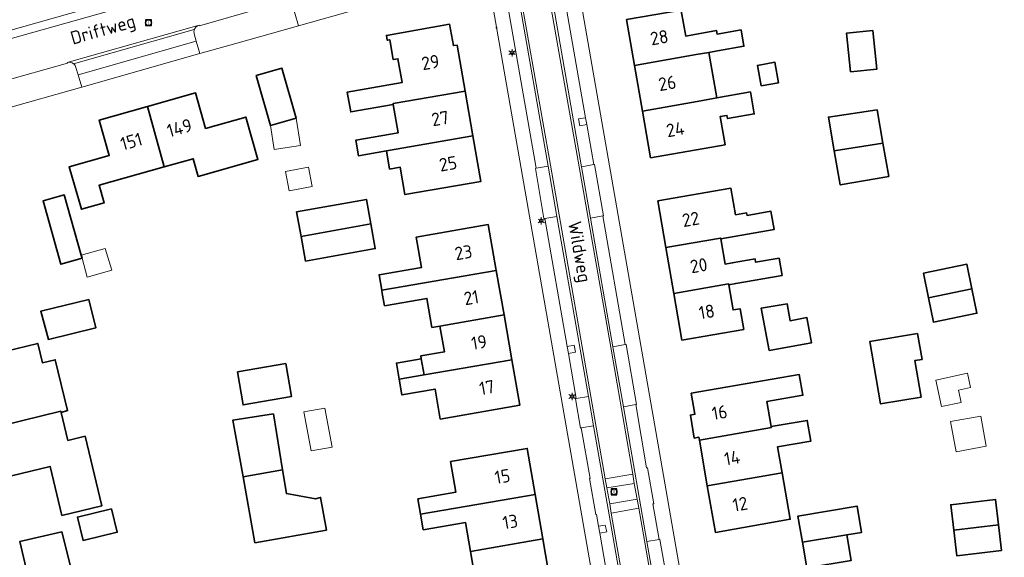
# Model space of a CAD drawing. Header units: metres. Extents: x 140853 to 145288, y 474558 to 480269.
# Tile 203 of 256: x 143404 to 143539, y 478916 to 478990. Entities that reach past the tile are written whole.
import ezdxf
from ezdxf.enums import TextEntityAlignment as Align

# ---------------------------------------------------------------- set-up
doc = ezdxf.new("R2010")
doc.units = ezdxf.units.M
doc.header["$MEASUREMENT"] = 0
for name, color, linetype, lineweight in [('B-WE-GR-GRAS_KRUIDENRIJK-G', 80, 'Continuous', 18), ('B-WE-GR-GROENVOORZIENING-G', 80, 'Continuous', 18), ('B-WE-KL-ET_LS_OV_LICHTMAST-S', 190, 'Continuous', 18), ('B-WE-OG-BEBOUWING-G', 7, 'Continuous', 35), ('B-WE-OG-BEBOUWING_BIJGEBOUW-G', 7, 'Continuous', 18), ('B-WE-OG-BEBOUWING_HUISNUMMER-T18', 10, 'Continuous', 18), ('B-WE-OG-BEBOUWING_STRAATNAAM-T18', 10, 'Continuous', 18), ('B-WE-OG-TERREIN_ERF-G', 7, 'Continuous', 18), ('B-WE-RI-GWA_RIOOLPUT-S', 30, 'Continuous', 18), ('B-WE-VH-GOOT-G', 170, 'Continuous', 18), ('B-WE-VH-VERHARDING_BETONSTRAATSTEEN-G', 252, 'Continuous', 18), ('B-WE-VH-VERHARDING_TEGEL-G', 252, 'Continuous', 18), ('X-XX-XX-ALGEMEEN-S', 7, 'Continuous', 18)]:
    doc.layers.add(name, color=color, linetype=linetype, lineweight=lineweight)
doc.styles.add('NLCS-ISO', font='txt')

# ---------------------------------------------------------------- blocks, each defined once
blk = doc.blocks.new('SIE-WEG_AFVALBAK_TYPE_01')
for radius in [0.25, 0.156]:
    blk.add_circle((0, 0), radius)
blk = doc.blocks.new('B-SIE-WEG_LICHTMAST-SO')
at = {"ltscale": 0.1}
for p, q in [((-1.1, 0.63), (-2.19, 1.27)), ((0, 1.27), (0, 2.53)), ((1.1, 0.63), (2.19, 1.27)), ((-1.1, -0.63), (-2.19, -1.27)), ((0, -1.27), (0, -2.53)), ((1.1, -0.63), (2.19, -1.27))]:
    blk.add_line(p, q, dxfattribs=at)
at = {"flags": 128}
for points in [[(-1.16, 0.5), (1.16, 0.5)], [(-1.16, -0.5), (1.16, -0.5)]]:
    blk.add_lwpolyline(points, dxfattribs=at)
at = {"ltscale": 0.1}
blk.add_circle((0, 0), 1.27, dxfattribs=at)
at = {"style": 'NLCS-ISO'}
blk.add_attdef('TYPE', text='', height=1.8, dxfattribs=at).set_placement((0, 2.53), align=Align.BOTTOM_CENTER)
blk = doc.blocks.new('SRI-PUT_INSPECTIE-SO')
at = {"lineweight": -3, "flags": 128}
blk.add_lwpolyline([(-2, -2), (2, -2), (2, 2), (-2, 2)], close=True, dxfattribs=at)
at = {"lineweight": -3, "ltscale": 1.5}
blk.add_circle((0, 0), 2, dxfattribs=at)
at = {"ltscale": 0.1, "style": 'NLCS-ISO'}
blk.add_text('I', height=2.5, dxfattribs=at).set_placement((0, -0.01), align=Align.MIDDLE_CENTER)

msp = doc.modelspace()

# ---------------------------------------------------------------- linework, layer by layer
at = {"layer": 'B-WE-GR-GRAS_KRUIDENRIJK-G', "ltscale": 0.2, "flags": 128}
msp.add_lwpolyline([(143417.15, 478995.827), (143365.146, 478981.398), (143360.927, 478983.129), (143329.7, 478978.552), (143329.756, 478977.909), (143329.756, 478977.909, 0.008544), (143334.32, 478978.154), (143334.32, 478978.154), (143342.001, 478979.127), (143349.541, 478979.154), (143358.692, 478978.908), (143366.455, 478978.143), (143382.939, 478982.741), (143397.5, 478986.889), (143417.403, 478992.542)], format="xyb", dxfattribs=at)
at = {"layer": 'B-WE-GR-GROENVOORZIENING-G', "ltscale": 0.2, "flags": 128}
for points in [[(143481.294, 478976.354), (143480.353, 478976.2), (143480.507, 478975.26), (143481.466, 478975.44), (143481.294, 478976.354)], [(143478.975, 478944.131), (143479.919, 478944.305), (143479.74, 478945.253), (143478.798, 478945.078), (143478.975, 478944.131)], [(143483.26, 478919.559), (143484.203, 478919.714), (143484.011, 478920.646), (143483.098, 478920.503), (143483.26, 478919.559)]]:
    msp.add_lwpolyline(points, close=True, dxfattribs=at)
at = {"layer": 'B-WE-OG-BEBOUWING-G', "ltscale": 0.2, "flags": 128}
for points in [[(143486.91, 478989.783), (143487.999, 478983.527), (143496.442, 478984.998), (143498.186, 478985.301), (143499.362, 478985.506), (143502.972, 478986.135), (143502.582, 478988.374), (143499.309, 478987.804), (143499.226, 478988.274), (143495.971, 478987.707), (143495.005, 478987.539), (143494.408, 478990.967), (143494.388, 478991.085), (143486.91, 478989.783)], [(143464.838, 478980.019), (143463.751, 478986.275), (143463.241, 478986.226), (143462.721, 478989.15), (143454.075, 478987.613), (143454.19, 478986.963), (143454.527, 478987.023), (143454.996, 478984.324), (143455.646, 478984.437), (143456.214, 478981.168), (143448.726, 478979.868), (143449.195, 478977.168), (143455.003, 478978.177), (143454.981, 478978.306), (143464.838, 478980.019)], [(143517.525, 478982.641), (143521.126, 478982.999), (143520.6, 478988.273), (143516.999, 478987.918), (143517.525, 478982.641)], [(143496.442, 478984.998), (143487.999, 478983.527), (143489.089, 478977.272), (143496.566, 478978.574), (143499.267, 478979.095), (143498.186, 478985.301), (143496.442, 478984.998)], [(143438.229, 478975.295), (143441.737, 478976.305), (143439.77, 478983.138), (143436.262, 478982.128), (143438.229, 478975.295)], [(143505.31, 478980.71), (143507.696, 478981.129), (143507.202, 478983.946), (143504.816, 478983.528), (143505.31, 478980.71)], [(143421.393, 478977.895), (143423.672, 478969.632), (143427.643, 478970.75), (143428.321, 478968.343), (143436.503, 478970.648), (143434.866, 478976.462), (143429.341, 478974.906), (143427.978, 478979.748), (143421.393, 478977.895)], [(143464.838, 478980.019), (143454.981, 478978.306), (143455.003, 478978.177), (143455.679, 478974.285), (143449.87, 478973.276), (143450.238, 478971.158), (143454.082, 478971.826), (143465.904, 478973.88), (143464.838, 478980.019)], [(143499.267, 478979.095), (143496.566, 478978.574), (143489.089, 478977.272), (143490.199, 478970.898), (143500.385, 478972.671), (143499.716, 478976.514), (143500.652, 478976.677), (143500.726, 478976.253), (143504.371, 478976.888), (143503.848, 478979.893), (143499.267, 478979.095)], [(143423.672, 478969.632), (143421.393, 478977.895), (143414.807, 478976.041), (143416.173, 478971.189), (143410.69, 478969.65), (143412.353, 478963.847), (143415.452, 478964.72), (143414.775, 478967.126), (143423.672, 478969.632)], [(143521.991, 478972.888), (143521.199, 478977.441), (143514.528, 478976.45), (143515.334, 478971.815), (143521.991, 478972.888)], [(143454.082, 478971.826), (143454.515, 478969.333), (143455.963, 478969.585), (143456.613, 478965.841), (143466.988, 478967.643), (143465.904, 478973.88), (143454.082, 478971.826)], [(143515.334, 478971.815), (143516.141, 478967.18), (143522.783, 478968.336), (143521.991, 478972.888), (143515.334, 478971.815)], [(143412.444, 478957.14), (143412.324, 478957.566), (143410.002, 478965.813), (143407.109, 478965.019), (143409.557, 478956.327), (143412.444, 478957.14)], [(143499.797, 478959.792), (143507.099, 478961.057), (143506.664, 478963.57), (143503.393, 478963.003), (143503.333, 478963.348), (143501.826, 478963.087), (143501.196, 478966.723), (143491.2, 478964.991), (143492.306, 478958.602), (143499.779, 478959.897), (143499.797, 478959.792)], [(143442.4, 478960.109), (143451.941, 478961.833), (143451.333, 478965.196), (143441.792, 478963.472), (143442.4, 478960.109)], [(143442.4, 478960.109), (143443.007, 478956.746), (143452.548, 478958.47), (143451.941, 478961.833), (143442.4, 478960.109)], [(143469.098, 478955.486), (143468.01, 478961.752), (143458.157, 478960.045), (143458.876, 478955.893), (143453.062, 478954.884), (143453.43, 478952.765), (143469.098, 478955.486)], [(143500.883, 478953.526), (143501.848, 478953.694), (143508.184, 478954.791), (143507.777, 478957.143), (143504.573, 478956.588), (143504.494, 478957.044), (143501.362, 478956.502), (143500.396, 478956.335), (143499.797, 478959.792), (143499.779, 478959.897), (143492.306, 478958.602), (143493.392, 478952.335), (143500.865, 478953.63), (143500.883, 478953.526)], [(143528.204, 478951.747), (143534.152, 478952.965), (143533.476, 478956.32), (143527.53, 478955.085), (143528.204, 478951.747)], [(143453.797, 478950.647), (143459.61, 478951.656), (143460.301, 478947.678), (143461.388, 478947.867), (143470.157, 478949.389), (143469.098, 478955.486), (143453.43, 478952.765), (143453.504, 478952.34), (143453.797, 478950.647)], [(143500.883, 478953.526), (143500.865, 478953.63), (143493.392, 478952.335), (143494.498, 478945.946), (143502.957, 478947.411), (143502.446, 478950.245), (143501.48, 478950.078), (143500.883, 478953.526)], [(143534.152, 478952.965), (143528.204, 478951.747), (143528.877, 478948.409), (143534.829, 478949.61), (143534.152, 478952.965)], [(143413.365, 478951.481), (143406.794, 478949.884), (143407.839, 478946.036), (143414.307, 478947.609), (143413.365, 478951.481)], [(143506.405, 478944.52), (143512.22, 478945.577), (143511.594, 478949.023), (143509.287, 478948.604), (143508.868, 478950.911), (143505.349, 478950.335), (143506.405, 478944.52)], [(143459.219, 478941.185), (143471.219, 478943.269), (143470.157, 478949.389), (143461.388, 478947.867), (143462, 478944.339), (143458.768, 478943.778), (143458.837, 478943.384), (143459.219, 478941.185)], [(143526.717, 478946.865), (143520.184, 478945.74), (143521.662, 478937.211), (143527.199, 478938.165), (143526.342, 478943.142), (143527.329, 478943.312), (143526.717, 478946.865)], [(143409.586, 478936.062), (143410.463, 478936.297), (143408.777, 478943.266), (143407.017, 478942.84), (143406.378, 478945.484), (143400.352, 478944.025), (143400.998, 478941.352), (143397.101, 478940.409), (143398.705, 478933.751), (143398.74, 478933.604), (143409.551, 478936.209), (143409.586, 478936.062)], [(143433.684, 478941.585), (143434.467, 478937.072), (143441.078, 478938.22), (143440.295, 478942.733), (143433.684, 478941.585)], [(143455.82, 478940.595), (143459.219, 478941.185), (143458.837, 478943.384), (143455.438, 478942.794), (143455.82, 478940.595)], [(143471.219, 478943.269), (143459.219, 478941.185), (143455.82, 478940.595), (143456.19, 478938.461), (143460.722, 478939.248), (143461.436, 478935.139), (143472.303, 478937.026), (143471.219, 478943.269)], [(143496.876, 478932.271), (143506.739, 478933.98), (143506.715, 478934.118), (143506.119, 478937.557), (143511.036, 478938.409), (143510.546, 478941.236), (143495.766, 478938.675), (143496.263, 478935.808), (143495.642, 478935.701), (143496.187, 478932.557), (143496.807, 478932.665), (143496.876, 478932.271)], [(143398.705, 478933.751), (143395.779, 478933.046), (143397.449, 478926.112), (143408.075, 478928.672), (143409.691, 478921.964), (143415.145, 478923.279), (143412.854, 478932.786), (143410.511, 478932.222), (143409.586, 478936.062), (143409.551, 478936.209), (143398.74, 478933.604), (143398.705, 478933.751)], [(143439.864, 478928.198), (143438.627, 478935.856), (143433.082, 478934.998), (143434.473, 478927.232), (143439.864, 478928.198)], [(143496.876, 478932.271), (143497.958, 478926.024), (143508.195, 478927.797), (143507.578, 478931.355), (143512.122, 478932.142), (143511.632, 478934.97), (143506.715, 478934.118), (143506.739, 478933.98), (143496.876, 478932.271)], [(143462.839, 478929.33), (143463.564, 478925.131), (143458.381, 478924.236), (143458.748, 478922.117), (143474.425, 478924.824), (143473.334, 478931.142), (143462.839, 478929.33)], [(143439.864, 478928.198), (143434.473, 478927.232), (143436.087, 478918.223), (143445.857, 478919.973), (143445.061, 478924.42), (143444.38, 478924.227), (143440.387, 478924.961), (143439.864, 478928.198)], [(143508.195, 478927.797), (143497.958, 478926.024), (143499.063, 478919.639), (143509.295, 478921.447), (143508.195, 478927.797)], [(143458.748, 478922.117), (143459.116, 478919.999), (143464.9, 478920.998), (143465.584, 478917.037), (143475.475, 478918.745), (143474.425, 478924.824), (143458.748, 478922.117)], [(143531.666, 478919.939), (143537.78, 478920.666), (143537.363, 478924.16), (143531.248, 478923.436), (143531.666, 478919.939)], [(143416.479, 478922.876), (143411.813, 478921.751), (143412.586, 478918.543), (143417.252, 478919.667), (143416.479, 478922.876)], [(143510.961, 478918.316), (143517.06, 478919.303), (143519.058, 478919.64), (143518.452, 478923.238), (143510.362, 478921.875), (143510.961, 478918.316)], [(143537.78, 478920.666), (143531.666, 478919.939), (143532.084, 478916.442), (143538.197, 478917.172), (143537.78, 478920.666)], [(143411.959, 478908.205), (143410.63, 478913.603), (143411.164, 478913.734), (143409.693, 478919.705), (143403.934, 478918.38), (143404.919, 478914.1), (143405.482, 478914.238), (143405.827, 478912.83), (143400.903, 478911.624), (143402.315, 478905.854), (143411.959, 478908.205)], [(143475.475, 478918.745), (143465.584, 478917.037), (143466.275, 478913.036), (143460.497, 478912.039), (143460.865, 478909.92), (143464.624, 478910.57), (143468.628, 478911.261), (143476.531, 478912.626), (143475.475, 478918.745)], [(143517.06, 478919.303), (143510.961, 478918.316), (143511.557, 478914.778), (143517.649, 478915.804), (143517.06, 478919.303)]]:
    msp.add_lwpolyline(points, close=True, dxfattribs=at)
at = {"layer": 'B-WE-OG-BEBOUWING_BIJGEBOUW-G', "ltscale": 0.2, "flags": 128}
for points in [[(143441.737, 478976.305), (143438.229, 478975.295), (143438.723, 478972.04), (143442.302, 478972.584), (143441.737, 478976.305)], [(143440.248, 478969.005), (143440.756, 478966.351), (143443.914, 478966.955), (143443.406, 478969.609), (143440.248, 478969.005)], [(143412.444, 478957.14), (143413.166, 478954.578), (143416.524, 478955.524), (143415.625, 478958.496), (143412.324, 478957.566), (143412.444, 478957.14)], [(143530.001, 478936.85), (143532.664, 478937.43), (143532.303, 478939.089), (143533.962, 478939.45), (143533.528, 478941.444), (143529.217, 478940.45), (143530.001, 478936.85)], [(143446.632, 478931.313), (143445.632, 478936.66), (143442.794, 478936.129), (143443.794, 478930.782), (143446.632, 478931.313)], [(143535.372, 478935.56), (143531.237, 478934.811), (143531.986, 478930.676), (143536.121, 478931.425), (143535.372, 478935.56)]]:
    msp.add_lwpolyline(points, close=True, dxfattribs=at)
at = {"layer": 'B-WE-OG-TERREIN_ERF-G', "ltscale": 0.2, "flags": 128}
for points in [[(143550.88, 479019.552), (143524.443, 479012.212), (143522.555, 479011.688), (143512.452, 479008.827), (143505.001, 479006.735), (143497.732, 479004.694), (143481.325, 479000.086), (143481.279, 479000), (143479.737, 478997.558), (143491.601, 478929.522), (143499.443, 478884.38), (143499.691, 478882.955), (143500, 478881.175), (143504.51, 478855.216), (143506.764, 478853.574), (143525.097, 478856.757), (143533.963, 478858.297), (143547.785, 478860.697)], [(143465.855, 478995.686), (143442.032, 478988.944), (143433.491, 478986.527), (143428.563, 478985.132), (143412.399, 478980.558), (143401.436, 478977.456)], [(143403.161, 478868.03), (143405.781, 478857.142), (143410.2, 478838.778), (143412.72, 478837.219), (143441.5, 478842.243), (143450.364, 478843.791), (143463.186, 478846.03), (143473.036, 478847.749), (143491.112, 478850.905), (143491.112, 478850.905), (143492.768, 478853.253), (143468.16, 478994.255)], [(143494.408, 478990.967), (143495.005, 478987.539), (143495.971, 478987.707), (143499.226, 478988.274), (143499.309, 478987.804), (143502.582, 478988.374), (143502.972, 478986.135), (143499.362, 478985.506), (143498.186, 478985.301), (143499.267, 478979.095), (143503.848, 478979.893), (143504.371, 478976.888), (143500.726, 478976.253), (143500.652, 478976.677), (143499.716, 478976.514), (143500.385, 478972.671), (143490.199, 478970.898), (143489.089, 478977.272), (143487.999, 478983.527), (143487.999, 478983.527), (143486.91, 478989.783)]]:
    msp.add_lwpolyline(points, dxfattribs=at)
for points in [[(143465.904, 478973.88), (143466.988, 478967.643), (143456.613, 478965.841), (143455.963, 478969.585), (143454.515, 478969.333), (143454.082, 478971.826), (143450.238, 478971.158), (143449.87, 478973.276), (143455.679, 478974.285), (143455.003, 478978.177), (143449.195, 478977.168), (143448.726, 478979.868), (143456.214, 478981.168), (143455.646, 478984.437), (143454.996, 478984.324), (143454.527, 478987.023), (143454.19, 478986.963), (143454.075, 478987.613), (143462.721, 478989.15), (143463.241, 478986.226), (143463.751, 478986.275), (143464.838, 478980.019), (143465.904, 478973.88)], [(143517.525, 478982.641), (143516.999, 478987.918), (143520.6, 478988.273), (143521.126, 478982.999), (143517.525, 478982.641)], [(143441.737, 478976.305), (143438.229, 478975.295), (143436.262, 478982.128), (143439.77, 478983.138), (143441.737, 478976.305)], [(143505.31, 478980.71), (143504.816, 478983.528), (143507.202, 478983.946), (143507.696, 478981.129), (143505.31, 478980.71)], [(143423.672, 478969.632), (143414.775, 478967.126), (143415.452, 478964.72), (143412.353, 478963.847), (143410.69, 478969.65), (143416.173, 478971.189), (143414.807, 478976.041), (143421.393, 478977.895), (143427.978, 478979.748), (143429.341, 478974.906), (143434.866, 478976.462), (143436.503, 478970.648), (143428.321, 478968.343), (143427.643, 478970.75), (143423.672, 478969.632)], [(143521.991, 478972.888), (143522.783, 478968.336), (143516.141, 478967.18), (143515.334, 478971.815), (143514.528, 478976.45), (143521.199, 478977.441), (143521.991, 478972.888)], [(143412.324, 478957.566), (143412.444, 478957.14), (143409.557, 478956.327), (143407.109, 478965.019), (143410.002, 478965.813), (143412.324, 478957.566)], [(143499.797, 478959.792), (143500.396, 478956.335), (143501.362, 478956.502), (143504.494, 478957.044), (143504.573, 478956.588), (143507.777, 478957.143), (143508.184, 478954.791), (143501.848, 478953.694), (143500.883, 478953.526), (143501.48, 478950.078), (143502.446, 478950.245), (143502.957, 478947.411), (143494.498, 478945.946), (143493.392, 478952.335), (143492.306, 478958.602), (143491.2, 478964.991), (143501.196, 478966.723), (143501.826, 478963.087), (143503.333, 478963.348), (143503.393, 478963.003), (143506.664, 478963.57), (143507.099, 478961.057), (143499.797, 478959.792)], [(143451.941, 478961.833), (143452.548, 478958.47), (143443.007, 478956.746), (143442.4, 478960.109), (143441.792, 478963.472), (143451.333, 478965.196), (143451.941, 478961.833)], [(143458.157, 478960.045), (143468.01, 478961.752), (143469.098, 478955.486), (143470.157, 478949.389), (143471.219, 478943.269), (143472.303, 478937.026), (143461.436, 478935.139), (143460.722, 478939.248), (143456.19, 478938.461), (143455.82, 478940.595), (143455.438, 478942.794), (143458.837, 478943.384), (143458.768, 478943.778), (143462, 478944.339), (143461.388, 478947.867), (143460.301, 478947.678), (143459.61, 478951.656), (143453.797, 478950.647), (143453.504, 478952.34), (143453.43, 478952.765), (143453.062, 478954.884), (143458.876, 478955.893), (143458.157, 478960.045)], [(143528.204, 478951.747), (143527.53, 478955.085), (143533.476, 478956.32), (143534.152, 478952.965), (143534.829, 478949.61), (143528.877, 478948.409), (143528.204, 478951.747)], [(143413.365, 478951.481), (143414.307, 478947.609), (143407.839, 478946.036), (143406.794, 478949.884), (143413.365, 478951.481)], [(143506.405, 478944.52), (143505.349, 478950.335), (143508.868, 478950.911), (143509.287, 478948.604), (143511.594, 478949.023), (143512.22, 478945.577), (143506.405, 478944.52)], [(143526.717, 478946.865), (143527.329, 478943.312), (143526.342, 478943.142), (143527.199, 478938.165), (143521.662, 478937.211), (143520.184, 478945.74), (143526.717, 478946.865)], [(143398.705, 478933.751), (143397.101, 478940.409), (143400.998, 478941.352), (143400.352, 478944.025), (143406.378, 478945.484), (143407.017, 478942.84), (143408.777, 478943.266), (143410.463, 478936.297), (143409.586, 478936.062), (143410.511, 478932.222), (143412.854, 478932.786), (143415.145, 478923.279), (143409.691, 478921.964), (143408.075, 478928.672), (143397.449, 478926.112), (143395.779, 478933.046), (143398.705, 478933.751)], [(143433.684, 478941.585), (143440.295, 478942.733), (143441.078, 478938.22), (143434.467, 478937.072), (143433.684, 478941.585)], [(143497.958, 478926.024), (143496.876, 478932.271), (143496.807, 478932.665), (143496.187, 478932.557), (143495.642, 478935.701), (143496.263, 478935.808), (143495.766, 478938.675), (143510.546, 478941.236), (143511.036, 478938.409), (143506.119, 478937.557), (143506.715, 478934.118), (143511.632, 478934.97), (143512.122, 478932.142), (143507.578, 478931.355), (143508.195, 478927.797), (143509.295, 478921.447), (143499.063, 478919.639), (143497.958, 478926.024)], [(143439.864, 478928.198), (143440.387, 478924.961), (143444.38, 478924.227), (143445.061, 478924.42), (143445.857, 478919.973), (143436.087, 478918.223), (143434.473, 478927.232), (143433.082, 478934.998), (143438.627, 478935.856), (143439.864, 478928.198)], [(143465.584, 478917.037), (143464.9, 478920.998), (143459.116, 478919.999), (143458.748, 478922.117), (143458.381, 478924.236), (143463.564, 478925.131), (143462.839, 478929.33), (143473.334, 478931.142), (143474.425, 478924.824), (143475.475, 478918.745), (143476.531, 478912.626), (143477.605, 478906.409), (143469.702, 478905.044), (143468.628, 478911.261), (143464.624, 478910.57), (143464.99, 478908.451), (143461.233, 478907.802), (143460.865, 478909.92), (143460.497, 478912.039), (143466.275, 478913.036), (143465.584, 478917.037)], [(143531.666, 478919.939), (143531.248, 478923.436), (143537.363, 478924.16), (143537.78, 478920.666), (143538.197, 478917.172), (143532.084, 478916.442), (143531.666, 478919.939)], [(143416.479, 478922.876), (143417.252, 478919.667), (143412.586, 478918.543), (143411.813, 478921.751), (143416.479, 478922.876)], [(143517.06, 478919.303), (143517.649, 478915.804), (143511.557, 478914.778), (143510.961, 478918.316), (143510.362, 478921.875), (143518.452, 478923.238), (143519.058, 478919.64), (143517.06, 478919.303)], [(143402.315, 478905.854), (143400.903, 478911.624), (143405.827, 478912.83), (143405.482, 478914.238), (143404.919, 478914.1), (143403.934, 478918.38), (143409.693, 478919.705), (143411.164, 478913.734), (143410.63, 478913.603), (143411.959, 478908.205), (143413.228, 478903.048), (143414.724, 478903.415), (143416.01, 478898.191), (143411.016, 478896.999), (143410.413, 478899.523), (143405.507, 478898.331), (143403.567, 478905.87), (143402.382, 478905.58), (143402.315, 478905.854)]]:
    msp.add_lwpolyline(points, close=True, dxfattribs=at)
at = {"layer": 'B-WE-VH-GOOT-G', "ltscale": 0.2, "flags": 128}
for points in [[(143487.768, 478927.602), (143484.661, 478945.472), (143480.443, 478969.645), (143476.078, 478994.448)], [(143472.343, 478993.621), (143476.508, 478969.894), (143482.037, 478938.248), (143484.002, 478926.972)], [(143428.457, 478989.036), (143410.416, 478983.917)], [(143500.079, 478856.904), (143496.263, 478878.921), (143492.34, 478901.414), (143489.368, 478918.535), (143488.577, 478922.943)], [(143484.826, 478922.264), (143488.464, 478901.38), (143492.502, 478878.156), (143496.341, 478856.191)]]:
    msp.add_lwpolyline(points, dxfattribs=at)
at = {"layer": 'B-WE-VH-VERHARDING_BETONSTRAATSTEEN-G', "ltscale": 0.2, "flags": 128}
for points in [[(143499.443, 478884.38), (143491.601, 478929.522), (143479.737, 478997.558)], [(143441.535, 478990.666), (143442.032, 478988.944), (143465.855, 478995.686)], [(143468.16, 478994.255), (143492.768, 478853.253)], [(143472.138, 478992.933), (143476.206, 478969.755), (143477.403, 478962.858), (143481.71, 478938.231), (143482.404, 478934.216), (143484.537, 478922.04), (143486.87, 478908.677)], [(143490.769, 478912.177), (143489.707, 478918.394), (143487.642, 478930.249), (143486.495, 478936.818), (143485.054, 478945.029), (143481.994, 478962.617), (143480.768, 478969.666), (143476.541, 478993.792)], [(143478.255, 478993.856), (143481.294, 478976.354), (143481.466, 478975.44), (143482.431, 478969.96), (143482.544, 478969.983), (143483.778, 478962.951), (143483.659, 478962.931), (143486.731, 478945.325), (143486.851, 478945.353), (143488.27, 478937.149), (143488.164, 478937.128), (143489.667, 478928.469), (143489.784, 478928.478), (143490.633, 478923.541), (143490.531, 478923.533), (143491.363, 478918.685), (143491.486, 478918.695), (143492.574, 478912.528)], [(143417.528, 478991.354), (143397.878, 478985.813)], [(143485.179, 478908.391), (143483.26, 478919.559), (143483.098, 478920.503), (143482.813, 478922.108), (143482.694, 478922.096), (143481.839, 478927.016), (143481.947, 478927.038), (143480.729, 478933.932), (143480.623, 478933.915), (143479.935, 478937.924), (143480.035, 478937.947), (143478.975, 478944.131), (143478.798, 478945.078), (143475.723, 478962.57), (143475.623, 478962.558), (143474.464, 478969.433), (143474.561, 478969.458), (143470.532, 478992.408)]]:
    msp.add_lwpolyline(points, dxfattribs=at)
for points in [[(143476.206, 478969.755), (143472.138, 478992.933), (143472.138, 478992.933, -0.1902173), (143471.536, 478992.592), (143471.536, 478992.592), (143471.421, 478992.566), (143470.532, 478992.408), (143474.561, 478969.458), (143476.206, 478969.755)], [(143477.336, 478993.698), (143477.256, 478993.686), (143477.256, 478993.686, -0.1931169), (143476.541, 478993.792), (143476.541, 478993.792), (143480.768, 478969.666), (143482.431, 478969.96), (143481.466, 478975.44), (143480.507, 478975.26), (143480.353, 478976.2), (143481.294, 478976.354), (143478.255, 478993.856), (143477.336, 478993.698)], [(143441.535, 478990.666), (143441.255, 478991.66), (143441.255, 478991.66, 0.1651447), (143440.963, 478992.18), (143440.963, 478992.18, 0.2396083), (143440.162, 478992.394), (143440.162, 478992.394), (143440.04, 478992.36), (143440.071, 478992.269), (143428.495, 478988.931), (143428.457, 478989.036), (143428.457, 478989.036, 0.236666), (143427.797, 478988.42), (143427.797, 478988.42, 0.1583519), (143427.795, 478987.839), (143427.795, 478987.839), (143428.074, 478986.827), (143428.563, 478985.132), (143433.491, 478986.527), (143442.032, 478988.944), (143441.535, 478990.666)], [(143411.602, 478983.241), (143411.917, 478982.231), (143428.074, 478986.827), (143427.795, 478987.839), (143427.795, 478987.839, -0.1583519), (143427.797, 478988.42), (143427.797, 478988.42), (143411.292, 478983.733), (143411.292, 478983.733, -0.1574861), (143411.602, 478983.241)], [(143400.671, 478980.156), (143400.956, 478979.122), (143401.436, 478977.456), (143412.399, 478980.558), (143411.917, 478982.231), (143411.602, 478983.241), (143411.602, 478983.241, 0.1574861), (143411.292, 478983.733), (143411.292, 478983.733, 0.2283084), (143410.416, 478983.917), (143410.416, 478983.917), (143410.445, 478983.813), (143401.395, 478981.263), (143401.386, 478981.358), (143401.178, 478981.3), (143401.178, 478981.3, 0.2175566), (143400.663, 478980.744), (143400.663, 478980.744, 0.1666823), (143400.671, 478980.156)]]:
    msp.add_lwpolyline(points, format="xyb", close=True, dxfattribs=at)
msp.add_lwpolyline([(143401.395, 478981.263), (143410.445, 478983.813), (143410.416, 478983.917), (143410.416, 478983.917, -0.2283084), (143411.292, 478983.733), (143411.292, 478983.733), (143427.797, 478988.42), (143427.797, 478988.42, -0.236666), (143428.457, 478989.036), (143428.457, 478989.036), (143428.495, 478988.931), (143440.071, 478992.269)], format="xyb", dxfattribs=at)
for points in [[(143412.399, 478980.558), (143428.563, 478985.132), (143428.074, 478986.827), (143411.917, 478982.231), (143412.399, 478980.558)], [(143475.623, 478962.558), (143475.723, 478962.57), (143477.403, 478962.858), (143476.206, 478969.755), (143474.561, 478969.458), (143474.464, 478969.433), (143475.623, 478962.558)], [(143482.431, 478969.96), (143480.768, 478969.666), (143481.994, 478962.617), (143483.659, 478962.931), (143483.778, 478962.951), (143482.544, 478969.983), (143482.431, 478969.96)], [(143486.731, 478945.325), (143483.659, 478962.931), (143481.994, 478962.617), (143485.054, 478945.029), (143486.731, 478945.325)], [(143478.975, 478944.131), (143480.035, 478937.947), (143481.71, 478938.231), (143477.403, 478962.858), (143475.723, 478962.57), (143478.798, 478945.078), (143479.74, 478945.253), (143479.919, 478944.305), (143478.975, 478944.131)], [(143488.164, 478937.128), (143488.27, 478937.149), (143486.851, 478945.353), (143486.731, 478945.325), (143485.054, 478945.029), (143486.495, 478936.818), (143488.164, 478937.128)], [(143480.035, 478937.947), (143479.935, 478937.924), (143480.623, 478933.915), (143480.729, 478933.932), (143482.404, 478934.216), (143481.71, 478938.231), (143480.035, 478937.947)], [(143489.707, 478918.394), (143491.363, 478918.685), (143490.531, 478923.533), (143490.633, 478923.541), (143489.784, 478928.478), (143489.667, 478928.469), (143488.164, 478937.128), (143486.495, 478936.818), (143487.642, 478930.249), (143489.707, 478918.394)], [(143482.694, 478922.096), (143482.813, 478922.108), (143483.098, 478920.503), (143484.011, 478920.646), (143484.203, 478919.714), (143483.26, 478919.559), (143485.179, 478908.391), (143486.87, 478908.677), (143484.537, 478922.04), (143482.404, 478934.216), (143480.729, 478933.932), (143481.947, 478927.038), (143481.839, 478927.016), (143482.694, 478922.096)], [(143487.975, 478926.342), (143487.768, 478927.602), (143484.002, 478926.972), (143484.224, 478925.731), (143487.975, 478926.342)], [(143487.768, 478927.602), (143487.975, 478926.342), (143488.351, 478924.195), (143488.577, 478922.943), (143484.826, 478922.264), (143484.609, 478923.536), (143484.224, 478925.731), (143484.002, 478926.972), (143487.768, 478927.602)], [(143487.975, 478926.342), (143484.224, 478925.731), (143484.609, 478923.536), (143488.351, 478924.195), (143487.975, 478926.342)], [(143488.577, 478922.943), (143488.351, 478924.195), (143484.609, 478923.536), (143484.826, 478922.264), (143488.577, 478922.943)], [(143489.707, 478918.394), (143490.769, 478912.177), (143492.467, 478912.499), (143492.574, 478912.528), (143491.486, 478918.695), (143491.363, 478918.685), (143489.707, 478918.394)]]:
    msp.add_lwpolyline(points, close=True, dxfattribs=at)
at = {"layer": 'B-WE-VH-VERHARDING_TEGEL-G', "ltscale": 0.2, "flags": 128}
msp.add_lwpolyline([(143417.403, 478992.542), (143397.5, 478986.889), (143382.939, 478982.741), (143366.455, 478978.143), (143366.743, 478977.164), (143376.488, 478979.89), (143376.526, 478979.783), (143377.551, 478980.069), (143383.315, 478981.669), (143397.878, 478985.813), (143417.528, 478991.354)], dxfattribs=at)

# ---------------------------------------------------------------- block references
at = {"layer": 'B-WE-KL-ET_LS_OV_LICHTMAST-S', "xscale": 0.2, "yscale": 0.2, "zscale": 0.2}
for p in [(143471.266, 478985.254), (143475.246, 478962.258), (143479.468, 478938.235)]:
    msp.add_blockref('B-SIE-WEG_LICHTMAST-SO', p, dxfattribs=at)
at = {"layer": 'B-WE-RI-GWA_RIOOLPUT-S', "xscale": 0.2, "yscale": 0.2, "zscale": 0.2}
for p in [(143421.531, 478989.364), (143485.205, 478925.205)]:
    msp.add_blockref('SRI-PUT_INSPECTIE-SO', p, dxfattribs=at)
at = {"layer": 'X-XX-XX-ALGEMEEN-S', "xscale": 0.2, "yscale": 0.2, "zscale": 0.2}
msp.add_blockref('SIE-WEG_AFVALBAK_TYPE_01', (143469.133, 478988.681), dxfattribs=at)

# ---------------------------------------------------------------- texts
at = {"layer": 'B-WE-OG-BEBOUWING_HUISNUMMER-T18', "style": 'NLCS-ISO'}
for s, rotation, p in [('28', 9.8, (143491.395, 478987.342)), ('29', 9.8, (143460.096, 478983.942)), ('26', 9.9, (143492.485, 478981.086)), ('27', 9.8, (143461.43, 478976.265)), ('149', 15.7, (143425.769, 478974.971)), ('24', 9.9, (143493.585, 478974.771)), ('151', 15.7, (143419.184, 478973.118)), ('25', 9.8, (143462.505, 478970.076)), ('22', 9.8, (143495.694, 478962.479)), ('23', 9.8, (143464.613, 478957.935)), ('20', 9.8, (143496.79, 478956.151)), ('21', 9.8, (143465.687, 478951.753)), ('18', 9.8, (143497.886, 478949.823)), ('19', 9.8, (143466.747, 478945.645)), ('17', 9.8, (143467.82, 478939.463)), ('16', 9.8, (143499.641, 478936.049)), ('14', 9.8, (143501.358, 478929.83)), ('15', 9.8, (143469.938, 478927.303)), ('12', 9.8, (143502.452, 478923.514)), ('13', 9.8, (143471.008, 478921.104))]:
    msp.add_text(s, height=1.8, rotation=rotation, dxfattribs=at).set_placement(p, align=Align.MIDDLE_CENTER)
at = {"layer": 'B-WE-OG-BEBOUWING_STRAATNAAM-T18', "style": 'NLCS-ISO'}
for s, rotation, p in [('Driftweg', 15.8, (143415.3, 478988.446)), ('Wildweg', 279.9, (143480.528, 478958.013))]:
    msp.add_text(s, height=1.8, rotation=rotation, dxfattribs=at).set_placement(p, align=Align.MIDDLE_CENTER)

doc.saveas('drawing.dxf')
